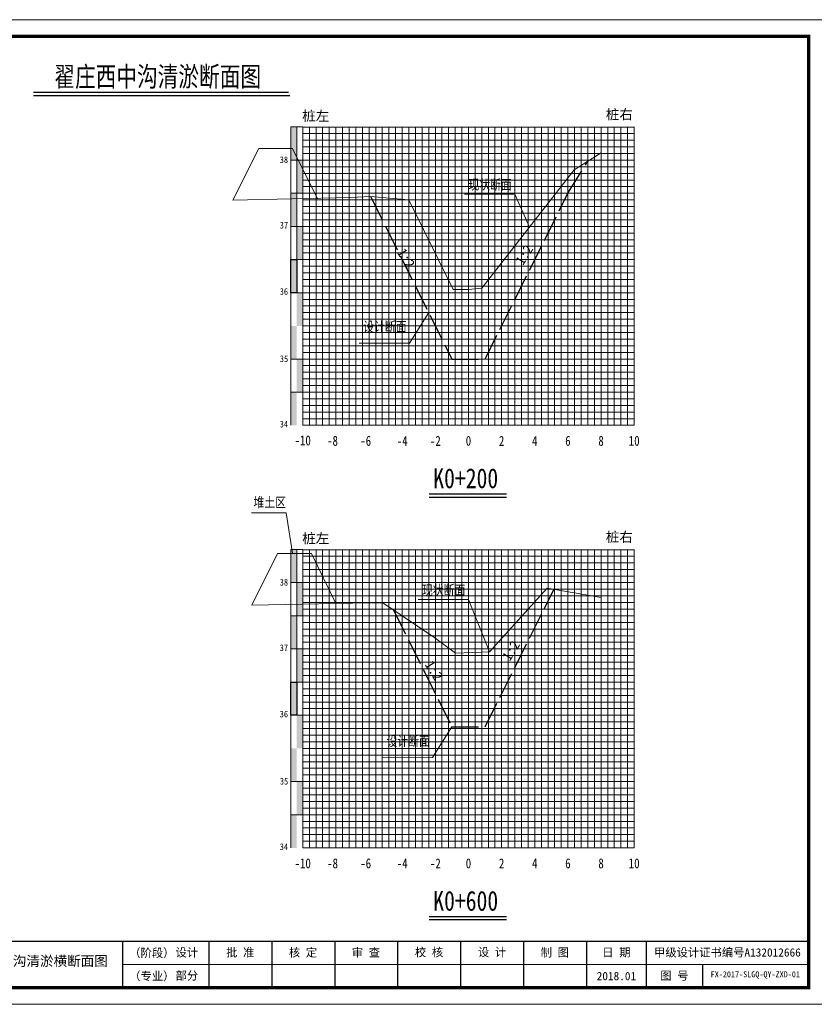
# Model space of a CAD drawing. Header units: millimetres. Extents: x -1851 to 142262423, y -629789 to 22327943.
# Tile 28 of 69: x 35738 to 35978, y 4447 to 4744. Entities that reach past the tile are written whole.
import ezdxf
from ezdxf.enums import TextEntityAlignment as Align

# ---------------------------------------------------------------- set-up
doc = ezdxf.new("R2010")
doc.units = ezdxf.units.MM
doc.linetypes.add('4415', pattern=[5, 4, -1])
for name, color, linetype, lineweight in [('0.13文字', 3, 'Continuous', 13), ('2', 61, 'Continuous', 30), ('3', 8, 'Continuous', 5), ('dmx', 7, 'Continuous', 15)]:
    doc.layers.add(name, color=color, linetype=linetype, lineweight=lineweight)
doc.layers.add('DIMTEX', color=7, linetype='Continuous')
doc.layers.add('断面', color=7, linetype='Continuous')
doc.styles.add('LYJFS', font='times.ttf', dxfattribs={"width": 0.7})
doc.styles.add('STYLE2', font='txt', dxfattribs={"width": 0.8})
doc.styles.add('仿宋', font='FangSong_GB2312.ttf')
doc.styles.add('仿宋体', font='FangSong_GB2312.ttf', dxfattribs={"width": 0.8})
doc.styles.add('宋体', font='txt', dxfattribs={"height": 3.5})
doc.styles.add('等线体', font='simhei.ttf')

# ---------------------------------------------------------------- blocks, each defined once
blk = doc.blocks.new('tk')
at = {"lineweight": 0}
for p, q in [((6838.597780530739, 1139.229571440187), (7258.597780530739, 1139.229571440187)), ((7253.597780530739, 854.2295714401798), (7046.597780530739, 854.2295714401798)), ((7258.597780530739, 842.2295714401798), (6838.597780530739, 842.2295714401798))]:
    blk.add_line(p, q, dxfattribs=at)
for p, q in [((7046.597780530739, 861.2295714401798), (7046.597780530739, 847.2295714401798)), ((7072.597780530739, 861.2295714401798), (7072.597780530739, 847.2295714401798)), ((7091.597780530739, 861.2295714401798), (7091.597780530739, 847.2295714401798)), ((7110.597780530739, 861.2295714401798), (7110.597780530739, 847.2295714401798)), ((7129.597780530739, 861.2295714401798), (7129.597780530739, 847.2295714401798)), ((7148.597780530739, 861.2295714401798), (7148.597780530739, 847.2295714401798)), ((7167.597780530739, 861.2295714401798), (7167.597780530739, 847.2295714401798)), ((7186.597780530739, 861.2295714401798), (7186.597780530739, 847.2295714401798)), ((7204.597780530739, 861.2295714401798), (7204.597780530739, 847.2295714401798)), ((7221.597780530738, 854.2295714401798), (7221.597780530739, 847.2295714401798))]:
    blk.add_line(p, q)
at = {"lineweight": 0, "const_width": 1}
blk.add_lwpolyline([(6863.597780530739, 1134.229571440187), (7253.597780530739, 1134.229571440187), (7253.597780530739, 847.2295714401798), (6863.597780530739, 847.2295714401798)], close=True, dxfattribs=at)
at = {"lineweight": 0, "const_width": 0.4}
blk.add_lwpolyline([(7253.597780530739, 861.2295714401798), (6863.597780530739, 861.2295714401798)], dxfattribs=at)
at = {"style": 'LYJFS'}
for s, p in [('（阶段）', (7055.431710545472, 857.7295714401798)), ('（专业）', (7055.431710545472, 850.7295714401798))]:
    blk.add_text(s, height=2.5, dxfattribs=at).set_placement(p, align=Align.MIDDLE_CENTER)
at = {"style": '仿宋'}
blk.add_text('2018.01', height=2.5, dxfattribs=at).set_placement((7195.597780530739, 850.7295714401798), align=Align.MIDDLE)
at = {"char_height": 2.5, "attachment_point": 5, "style": '宋体'}
for s, insert in [('设计', (7065.999934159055, 857.7295714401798)), ('批 准', (7082.097780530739, 857.7295714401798)), ('核 定', (7101.035280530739, 857.701793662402)), ('审 查', (7120.028336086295, 857.702857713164)), ('校 核', (7139.063058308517, 857.7728530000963)), ('设 计', (7158.070002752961, 857.8229020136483)), ('制 图', (7177.014447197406, 857.7074956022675)), ('日 期', (7195.597780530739, 857.7295714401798)), ('甲级设计证书编号A132012666', (7229.097780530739, 857.7295714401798)), ('部分', (7065.999934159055, 850.7295714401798)), ('图 号', (7213.097780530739, 850.7295714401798))]:
    blk.add_mtext(s, dxfattribs=dict(at, insert=insert))

msp = doc.modelspace()

# ---------------------------------------------------------------- hatches: boundary and pattern name
at = {"linetype": 'Continuous'}
for points in [[(35819.65106367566, 4712.071644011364), (35821.4510636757, 4712.071644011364), (35821.4510636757, 4702.071644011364), (35819.65106367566, 4702.071644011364)], [(35821.4510636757, 4702.071644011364), (35823.25106367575, 4702.071644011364), (35823.25106367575, 4692.071644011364), (35821.4510636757, 4692.071644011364)], [(35819.65106367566, 4692.071644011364), (35821.4510636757, 4692.071644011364), (35821.4510636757, 4682.071644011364), (35819.65106367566, 4682.071644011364)], [(35821.4510636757, 4682.071644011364), (35823.25106367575, 4682.071644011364), (35823.25106367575, 4672.071644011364), (35821.4510636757, 4672.071644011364)], [(35819.65106367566, 4672.071644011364), (35821.4510636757, 4672.071644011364), (35821.4510636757, 4662.071644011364), (35819.65106367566, 4662.071644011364)], [(35821.4510636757, 4662.071644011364), (35823.25106367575, 4662.071644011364), (35823.25106367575, 4652.071644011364), (35821.4510636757, 4652.071644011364)], [(35819.65106367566, 4652.071644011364), (35821.4510636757, 4652.071644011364), (35821.4510636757, 4642.071644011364), (35819.65106367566, 4642.071644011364)], [(35821.45742443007, 4642.096369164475), (35823.25742443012, 4642.096369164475), (35823.25742443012, 4632.096369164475), (35821.45742443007, 4632.096369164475)], [(35819.65106367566, 4632.067579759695), (35821.4510636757, 4632.067579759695), (35821.4510636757, 4622.067579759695), (35819.65106367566, 4622.067579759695)], [(35819.65106367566, 4584.615327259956), (35821.4510636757, 4584.615327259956), (35821.4510636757, 4574.615327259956), (35819.65106367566, 4574.615327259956)], [(35821.4510636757, 4574.615327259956), (35823.25106367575, 4574.615327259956), (35823.25106367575, 4564.615327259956), (35821.4510636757, 4564.615327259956)], [(35819.65106367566, 4564.615327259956), (35821.4510636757, 4564.615327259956), (35821.4510636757, 4554.615327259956), (35819.65106367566, 4554.615327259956)], [(35821.4510636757, 4554.615327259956), (35823.25106367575, 4554.615327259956), (35823.25106367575, 4544.615327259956), (35821.4510636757, 4544.615327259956)], [(35819.65106367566, 4544.615327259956), (35821.4510636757, 4544.615327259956), (35821.4510636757, 4534.615327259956), (35819.65106367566, 4534.615327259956)], [(35821.4510636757, 4534.615327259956), (35823.25106367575, 4534.615327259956), (35823.25106367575, 4524.615327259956), (35821.4510636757, 4524.615327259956)], [(35819.65106367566, 4524.615327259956), (35821.4510636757, 4524.615327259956), (35821.4510636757, 4514.615327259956), (35819.65106367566, 4514.615327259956)], [(35821.45742443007, 4514.640052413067), (35823.25742443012, 4514.640052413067), (35823.25742443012, 4504.640052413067), (35821.45742443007, 4504.640052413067)], [(35819.65106367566, 4504.611263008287), (35821.4510636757, 4504.611263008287), (35821.4510636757, 4494.611263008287), (35819.65106367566, 4494.611263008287)]]:
    msp.add_hatch(color=7, dxfattribs=at).paths.add_polyline_path(points)

# ---------------------------------------------------------------- linework, layer by layer
at = {"color": 1, "linetype": '4415', "lineweight": 30, "ltscale": 2}
for points in [[(35843.72725415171, 4691.119263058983), (35868.25106367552, 4642.071644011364), (35878.25106367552, 4642.071644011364), (35903.25106367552, 4692.071644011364), (35909.25106367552, 4701.749523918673)], [(35850.64076967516, 4566.296705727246), (35868.25106367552, 4531.076117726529), (35878.25106367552, 4531.076117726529), (35899.0002722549, 4572.574534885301)]]:
    msp.add_lwpolyline(points, dxfattribs=at)
at = {"linetype": 'Continuous', "lineweight": 20, "flags": 128}
for points in [[(35891.62917444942, 4681.853341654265), (35887.22768403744, 4691.846674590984), (35872.07629435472, 4691.82036225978)], [(35861.25106367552, 4656.071644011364), (35855.41021595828, 4646.836494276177), (35840.25882627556, 4646.810181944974)], [(35820.13272274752, 4583.505824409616), (35818.22459420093, 4595.710643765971), (35807.76496460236, 4595.639215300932)], [(35879.57029586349, 4553.75532572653), (35873.22435798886, 4569.53035630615), (35858.07296830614, 4569.504043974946)], [(35868.25106367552, 4531.076117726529), (35862.41021595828, 4521.840967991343), (35847.25882627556, 4521.81465566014)]]:
    msp.add_lwpolyline(points, dxfattribs=at)
at = {"linetype": 'Continuous', "flags": 128}
for points in [[(35819.65106367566, 4672.071644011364), (35821.4510636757, 4672.071644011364), (35821.4510636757, 4662.071644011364), (35819.65106367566, 4662.071644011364)], [(35819.65106367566, 4544.615327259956), (35821.4510636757, 4544.615327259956), (35821.4510636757, 4534.615327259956), (35819.65106367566, 4534.615327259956)]]:
    msp.add_lwpolyline(points, close=True, dxfattribs=at)
at = {"layer": '2', "color": 7, "lineweight": 15}
for points in [[(35823.25106367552, 4712.005543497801), (35923.25106367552, 4712.005543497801)], [(35833.25106367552, 4712.071644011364), (35833.25106367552, 4622.071644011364)], [(35843.25106367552, 4712.071644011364), (35843.25106367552, 4622.071644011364)], [(35853.25106367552, 4712.071644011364), (35853.25106367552, 4622.071644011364)], [(35863.25106367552, 4712.071644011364), (35863.25106367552, 4622.071644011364)], [(35883.25106367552, 4712.071644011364), (35883.25106367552, 4622.071644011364)], [(35893.25106367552, 4712.071644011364), (35893.25106367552, 4622.071644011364)], [(35903.25106367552, 4712.071644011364), (35903.25106367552, 4622.071644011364)], [(35913.25106367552, 4712.071644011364), (35913.25106367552, 4622.071644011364)], [(35923.25106367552, 4712.071644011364), (35923.25106367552, 4622.071644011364)], [(35823.25106367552, 4702.071644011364), (35923.25106367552, 4702.071644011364)], [(35823.25106367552, 4692.071644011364), (35923.25106367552, 4692.071644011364)], [(35823.25106367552, 4682.071644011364), (35923.25106367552, 4682.071644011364)], [(35823.25106367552, 4672.071644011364), (35923.25106367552, 4672.071644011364)], [(35823.25106367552, 4652.071644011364), (35923.25106367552, 4652.071644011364)], [(35823.25106367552, 4622.071644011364), (35923.25106367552, 4622.071644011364)], [(35823.25106367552, 4584.549226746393), (35923.25106367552, 4584.549226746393)], [(35833.25106367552, 4584.615327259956), (35833.25106367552, 4494.615327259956)], [(35843.25106367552, 4584.615327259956), (35843.25106367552, 4494.615327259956)], [(35853.25106367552, 4584.615327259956), (35853.25106367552, 4494.615327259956)], [(35863.25106367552, 4584.615327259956), (35863.25106367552, 4494.615327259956)], [(35883.25106367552, 4584.615327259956), (35883.25106367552, 4494.615327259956)], [(35893.25106367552, 4584.615327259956), (35893.25106367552, 4494.615327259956)], [(35903.25106367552, 4584.615327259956), (35903.25106367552, 4494.615327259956)], [(35913.25106367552, 4584.615327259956), (35913.25106367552, 4494.615327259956)], [(35923.25106367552, 4584.615327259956), (35923.25106367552, 4494.615327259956)], [(35823.25106367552, 4574.615327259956), (35923.25106367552, 4574.615327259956)], [(35823.25106367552, 4564.615327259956), (35923.25106367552, 4564.615327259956)], [(35823.25106367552, 4554.615327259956), (35923.25106367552, 4554.615327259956)], [(35823.25106367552, 4544.615327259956), (35923.25106367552, 4544.615327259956)], [(35823.25106367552, 4524.615327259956), (35923.25106367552, 4524.615327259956)], [(35823.25106367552, 4494.615327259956), (35923.25106367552, 4494.615327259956)]]:
    msp.add_lwpolyline(points, dxfattribs=at)
at = {"layer": '2', "color": 3, "lineweight": 15}
for points in [[(35873.25106367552, 4712.071644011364), (35873.25106367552, 4622.071644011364)], [(35873.25106367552, 4584.615327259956), (35873.25106367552, 4494.615327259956)]]:
    msp.add_lwpolyline(points, dxfattribs=at)
at = {"layer": '2', "color": 7, "lineweight": 15, "flags": 128}
for points in [[(35823.25106367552, 4662.071644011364), (35923.25106367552, 4662.071644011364)], [(35823.25106367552, 4534.615327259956), (35923.25106367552, 4534.615327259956)]]:
    msp.add_lwpolyline(points, dxfattribs=at)
at = {"layer": '2', "color": 0, "lineweight": 15}
for points in [[(35823.25106367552, 4642.071644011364), (35923.25106367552, 4642.071644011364)], [(35823.25106367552, 4632.071644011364), (35923.25106367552, 4632.071644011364)], [(35823.25106367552, 4514.615327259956), (35923.25106367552, 4514.615327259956)], [(35823.25106367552, 4504.615327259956), (35923.25106367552, 4504.615327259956)]]:
    msp.add_lwpolyline(points, dxfattribs=at)
at = {"layer": '3', "lineweight": 5}
for points in [[(35825.25106367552, 4712.071644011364), (35825.25106367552, 4622.071644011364)], [(35827.25106367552, 4712.071644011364), (35827.25106367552, 4622.071644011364)], [(35829.25106367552, 4712.071644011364), (35829.25106367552, 4622.071644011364)], [(35831.25106367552, 4712.071644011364), (35831.25106367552, 4622.071644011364)], [(35835.25106367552, 4712.071644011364), (35835.25106367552, 4622.071644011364)], [(35837.25106367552, 4712.071644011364), (35837.25106367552, 4622.071644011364)], [(35839.25106367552, 4712.071644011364), (35839.25106367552, 4622.071644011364)], [(35841.25106367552, 4712.071644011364), (35841.25106367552, 4622.071644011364)], [(35845.25106367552, 4712.071644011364), (35845.25106367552, 4622.071644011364)], [(35847.25106367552, 4712.071644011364), (35847.25106367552, 4622.071644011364)], [(35849.25106367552, 4712.071644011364), (35849.25106367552, 4622.071644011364)], [(35851.25106367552, 4712.071644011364), (35851.25106367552, 4622.071644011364)], [(35855.25106367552, 4712.071644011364), (35855.25106367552, 4622.071644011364)], [(35857.25106367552, 4712.071644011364), (35857.25106367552, 4622.071644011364)], [(35859.25106367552, 4712.071644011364), (35859.25106367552, 4622.071644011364)], [(35861.25106367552, 4712.071644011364), (35861.25106367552, 4622.071644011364)], [(35865.25106367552, 4712.071644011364), (35865.25106367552, 4622.071644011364)], [(35867.25106367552, 4712.071644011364), (35867.25106367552, 4622.071644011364)], [(35869.25106367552, 4712.071644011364), (35869.25106367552, 4622.071644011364)], [(35871.25106367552, 4712.071644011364), (35871.25106367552, 4622.071644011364)], [(35875.25106367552, 4712.071644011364), (35875.25106367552, 4622.071644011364)], [(35877.25106367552, 4712.071644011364), (35877.25106367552, 4622.071644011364)], [(35879.25106367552, 4712.071644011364), (35879.25106367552, 4622.071644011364)], [(35881.25106367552, 4712.071644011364), (35881.25106367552, 4622.071644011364)], [(35885.25106367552, 4712.071644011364), (35885.25106367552, 4622.071644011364)], [(35887.25106367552, 4712.071644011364), (35887.25106367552, 4622.071644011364)], [(35889.25106367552, 4712.071644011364), (35889.25106367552, 4622.071644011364)], [(35891.25106367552, 4712.071644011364), (35891.25106367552, 4622.071644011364)], [(35895.25106367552, 4712.071644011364), (35895.25106367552, 4622.071644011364)], [(35897.25106367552, 4712.071644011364), (35897.25106367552, 4622.071644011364)], [(35899.25106367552, 4712.071644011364), (35899.25106367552, 4622.071644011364)], [(35901.25106367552, 4712.071644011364), (35901.25106367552, 4622.071644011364)], [(35905.25106367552, 4712.071644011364), (35905.25106367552, 4622.071644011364)], [(35907.25106367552, 4712.071644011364), (35907.25106367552, 4622.071644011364)], [(35909.25106367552, 4712.071644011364), (35909.25106367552, 4622.071644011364)], [(35911.25106367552, 4712.071644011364), (35911.25106367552, 4622.071644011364)], [(35915.25106367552, 4712.071644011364), (35915.25106367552, 4622.071644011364)], [(35917.25106367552, 4712.071644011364), (35917.25106367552, 4622.071644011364)], [(35919.25106367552, 4712.071644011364), (35919.25106367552, 4622.071644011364)], [(35921.25106367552, 4712.071644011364), (35921.25106367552, 4622.071644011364)], [(35823.25106367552, 4710.071644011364), (35923.25106367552, 4710.071644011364)], [(35823.25106367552, 4708.071644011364), (35923.25106367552, 4708.071644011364)], [(35823.25106367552, 4706.071644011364), (35923.25106367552, 4706.071644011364)], [(35823.25106367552, 4704.071644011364), (35923.25106367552, 4704.071644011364)], [(35823.25106367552, 4700.071644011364), (35923.25106367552, 4700.071644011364)], [(35823.25106367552, 4698.071644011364), (35923.25106367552, 4698.071644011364)], [(35823.25106367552, 4696.071644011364), (35923.25106367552, 4696.071644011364)], [(35823.25106367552, 4694.071644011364), (35923.25106367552, 4694.071644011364)], [(35823.25106367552, 4690.071644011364), (35923.25106367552, 4690.071644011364)], [(35823.25106367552, 4688.071644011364), (35923.25106367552, 4688.071644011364)], [(35823.25106367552, 4686.071644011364), (35923.25106367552, 4686.071644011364)], [(35823.25106367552, 4684.071644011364), (35923.25106367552, 4684.071644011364)], [(35823.25106367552, 4680.071644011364), (35923.25106367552, 4680.071644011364)], [(35823.25106367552, 4678.071644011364), (35923.25106367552, 4678.071644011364)], [(35823.25106367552, 4676.071644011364), (35923.25106367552, 4676.071644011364)], [(35823.25106367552, 4674.071644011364), (35923.25106367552, 4674.071644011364)], [(35823.25106367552, 4670.071644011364), (35923.25106367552, 4670.071644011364)], [(35823.25106367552, 4668.071644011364), (35923.25106367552, 4668.071644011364)], [(35823.25106367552, 4666.071644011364), (35923.25106367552, 4666.071644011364)], [(35823.25106367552, 4664.071644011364), (35923.25106367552, 4664.071644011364)], [(35823.25106367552, 4660.071644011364), (35923.25106367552, 4660.071644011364)], [(35823.25106367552, 4658.071644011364), (35923.25106367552, 4658.071644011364)], [(35823.25106367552, 4656.071644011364), (35923.25106367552, 4656.071644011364)], [(35823.25106367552, 4654.071644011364), (35923.25106367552, 4654.071644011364)], [(35823.25106367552, 4650.071644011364), (35923.25106367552, 4650.071644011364)], [(35823.25106367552, 4648.071644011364), (35923.25106367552, 4648.071644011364)], [(35823.25106367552, 4646.071644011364), (35923.25106367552, 4646.071644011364)], [(35823.25106367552, 4644.071644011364), (35923.25106367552, 4644.071644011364)], [(35823.25106367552, 4640.071644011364), (35923.25106367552, 4640.071644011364)], [(35823.25106367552, 4638.071644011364), (35923.25106367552, 4638.071644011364)], [(35823.25106367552, 4636.071644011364), (35923.25106367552, 4636.071644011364)], [(35823.25106367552, 4634.071644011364), (35923.25106367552, 4634.071644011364)], [(35823.25106367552, 4630.071644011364), (35923.25106367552, 4630.071644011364)], [(35823.25106367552, 4628.071644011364), (35923.25106367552, 4628.071644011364)], [(35823.25106367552, 4626.071644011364), (35923.25106367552, 4626.071644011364)], [(35823.25106367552, 4624.071644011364), (35923.25106367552, 4624.071644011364)], [(35825.25106367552, 4584.615327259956), (35825.25106367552, 4494.615327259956)], [(35827.25106367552, 4584.615327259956), (35827.25106367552, 4494.615327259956)], [(35829.25106367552, 4584.615327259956), (35829.25106367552, 4494.615327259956)], [(35831.25106367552, 4584.615327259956), (35831.25106367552, 4494.615327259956)], [(35835.25106367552, 4584.615327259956), (35835.25106367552, 4494.615327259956)], [(35837.25106367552, 4584.615327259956), (35837.25106367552, 4494.615327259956)], [(35839.25106367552, 4584.615327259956), (35839.25106367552, 4494.615327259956)], [(35841.25106367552, 4584.615327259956), (35841.25106367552, 4494.615327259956)], [(35845.25106367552, 4584.615327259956), (35845.25106367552, 4494.615327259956)], [(35847.25106367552, 4584.615327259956), (35847.25106367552, 4494.615327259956)], [(35849.25106367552, 4584.615327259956), (35849.25106367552, 4494.615327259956)], [(35851.25106367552, 4584.615327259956), (35851.25106367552, 4494.615327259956)], [(35855.25106367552, 4584.615327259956), (35855.25106367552, 4494.615327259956)], [(35857.25106367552, 4584.615327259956), (35857.25106367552, 4494.615327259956)], [(35859.25106367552, 4584.615327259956), (35859.25106367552, 4494.615327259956)], [(35861.25106367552, 4584.615327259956), (35861.25106367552, 4494.615327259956)], [(35865.25106367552, 4584.615327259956), (35865.25106367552, 4494.615327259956)], [(35867.25106367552, 4584.615327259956), (35867.25106367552, 4494.615327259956)], [(35869.25106367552, 4584.615327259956), (35869.25106367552, 4494.615327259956)], [(35871.25106367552, 4584.615327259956), (35871.25106367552, 4494.615327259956)], [(35875.25106367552, 4584.615327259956), (35875.25106367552, 4494.615327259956)], [(35877.25106367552, 4584.615327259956), (35877.25106367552, 4494.615327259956)], [(35879.25106367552, 4584.615327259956), (35879.25106367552, 4494.615327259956)], [(35881.25106367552, 4584.615327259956), (35881.25106367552, 4494.615327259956)], [(35885.25106367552, 4584.615327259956), (35885.25106367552, 4494.615327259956)], [(35887.25106367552, 4584.615327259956), (35887.25106367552, 4494.615327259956)], [(35889.25106367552, 4584.615327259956), (35889.25106367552, 4494.615327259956)], [(35891.25106367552, 4584.615327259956), (35891.25106367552, 4494.615327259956)], [(35895.25106367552, 4584.615327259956), (35895.25106367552, 4494.615327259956)], [(35897.25106367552, 4584.615327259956), (35897.25106367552, 4494.615327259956)], [(35899.25106367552, 4584.615327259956), (35899.25106367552, 4494.615327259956)], [(35901.25106367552, 4584.615327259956), (35901.25106367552, 4494.615327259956)], [(35905.25106367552, 4584.615327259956), (35905.25106367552, 4494.615327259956)], [(35907.25106367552, 4584.615327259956), (35907.25106367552, 4494.615327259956)], [(35909.25106367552, 4584.615327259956), (35909.25106367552, 4494.615327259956)], [(35911.25106367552, 4584.615327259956), (35911.25106367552, 4494.615327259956)], [(35915.25106367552, 4584.615327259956), (35915.25106367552, 4494.615327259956)], [(35917.25106367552, 4584.615327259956), (35917.25106367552, 4494.615327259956)], [(35919.25106367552, 4584.615327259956), (35919.25106367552, 4494.615327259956)], [(35921.25106367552, 4584.615327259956), (35921.25106367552, 4494.615327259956)], [(35823.25106367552, 4582.615327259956), (35923.25106367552, 4582.615327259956)], [(35823.25106367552, 4580.615327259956), (35923.25106367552, 4580.615327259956)], [(35823.25106367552, 4578.615327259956), (35923.25106367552, 4578.615327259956)], [(35823.25106367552, 4576.615327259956), (35923.25106367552, 4576.615327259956)], [(35823.25106367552, 4572.615327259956), (35923.25106367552, 4572.615327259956)], [(35823.25106367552, 4570.615327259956), (35923.25106367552, 4570.615327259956)], [(35823.25106367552, 4568.615327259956), (35923.25106367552, 4568.615327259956)], [(35823.25106367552, 4566.615327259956), (35923.25106367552, 4566.615327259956)], [(35823.25106367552, 4562.615327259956), (35923.25106367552, 4562.615327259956)], [(35823.25106367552, 4560.615327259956), (35923.25106367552, 4560.615327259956)], [(35823.25106367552, 4558.615327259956), (35923.25106367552, 4558.615327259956)], [(35823.25106367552, 4556.615327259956), (35923.25106367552, 4556.615327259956)], [(35823.25106367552, 4552.615327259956), (35923.25106367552, 4552.615327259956)], [(35823.25106367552, 4550.615327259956), (35923.25106367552, 4550.615327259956)], [(35823.25106367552, 4548.615327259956), (35923.25106367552, 4548.615327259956)], [(35823.25106367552, 4546.615327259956), (35923.25106367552, 4546.615327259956)], [(35823.25106367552, 4542.615327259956), (35923.25106367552, 4542.615327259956)], [(35823.25106367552, 4540.615327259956), (35923.25106367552, 4540.615327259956)], [(35823.25106367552, 4538.615327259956), (35923.25106367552, 4538.615327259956)], [(35823.25106367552, 4536.615327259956), (35923.25106367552, 4536.615327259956)], [(35823.25106367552, 4532.615327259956), (35923.25106367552, 4532.615327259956)], [(35823.25106367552, 4530.615327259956), (35923.25106367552, 4530.615327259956)], [(35823.25106367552, 4528.615327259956), (35923.25106367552, 4528.615327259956)], [(35823.25106367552, 4526.615327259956), (35923.25106367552, 4526.615327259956)], [(35823.25106367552, 4522.615327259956), (35923.25106367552, 4522.615327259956)], [(35823.25106367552, 4520.615327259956), (35923.25106367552, 4520.615327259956)], [(35823.25106367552, 4518.615327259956), (35923.25106367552, 4518.615327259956)], [(35823.25106367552, 4516.615327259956), (35923.25106367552, 4516.615327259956)], [(35823.25106367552, 4512.615327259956), (35923.25106367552, 4512.615327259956)], [(35823.25106367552, 4510.615327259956), (35923.25106367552, 4510.615327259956)], [(35823.25106367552, 4508.615327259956), (35923.25106367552, 4508.615327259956)], [(35823.25106367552, 4506.615327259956), (35923.25106367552, 4506.615327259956)], [(35823.25106367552, 4502.615327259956), (35923.25106367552, 4502.615327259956)], [(35823.25106367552, 4500.615327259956), (35923.25106367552, 4500.615327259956)], [(35823.25106367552, 4498.615327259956), (35923.25106367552, 4498.615327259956)], [(35823.25106367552, 4496.615327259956), (35923.25106367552, 4496.615327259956)]]:
    msp.add_lwpolyline(points, dxfattribs=at)
at = {"layer": '3', "color": 0, "lineweight": 5}
for points in [[(35819.65106367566, 4642.071644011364), (35923.25106367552, 4642.071644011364)], [(35819.65106367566, 4632.071644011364), (35923.25106367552, 4632.071644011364)], [(35819.65106367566, 4514.615327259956), (35923.25106367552, 4514.615327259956)], [(35819.65106367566, 4504.615327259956), (35923.25106367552, 4504.615327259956)]]:
    msp.add_lwpolyline(points, dxfattribs=at)
at = {"layer": 'DIMTEX', "color": 0, "linetype": 'Continuous'}
for p, q in [((35742.0449682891, 4722.543672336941), (35818.99295121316, 4722.543672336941)), ((35742.00371215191, 4721.581278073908), (35819.37322884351, 4721.581278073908)), ((35861.38119944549, 4601.379314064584), (35884.70579292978, 4601.379314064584)), ((35861.36070765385, 4600.416919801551), (35884.70579292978, 4600.416919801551)), ((35861.36070765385, 4472.960603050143), (35884.70579292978, 4472.960603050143)), ((35861.38119944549, 4473.922997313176), (35884.70579292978, 4473.922997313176))]:
    msp.add_line(p, q, dxfattribs=at)
at = {"layer": 'dmx', "linetype": 'Continuous', "lineweight": 15}
for p, q in [((35809.9466156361, 4705.582372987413), (35802.16515039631, 4690.019442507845)), ((35809.9466156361, 4705.582372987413), (35820.13746504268, 4705.582372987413)), ((35820.13746504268, 4705.582372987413), (35827.72725415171, 4690.402794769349)), ((35802.16515039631, 4690.019442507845), (35837.72725415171, 4690.821604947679)), ((35815.65471472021, 4583.426326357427), (35807.87324948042, 4567.863395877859)), ((35815.65471472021, 4583.426326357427), (35825.84556412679, 4583.426326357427)), ((35825.84556412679, 4583.426326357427), (35833.25629108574, 4568.332434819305)), ((35807.87324948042, 4567.863395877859), (35843.25106367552, 4568.517122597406))]:
    msp.add_line(p, q, dxfattribs=at)
at = {"layer": 'dmx', "linetype": 'Continuous', "lineweight": 15, "flags": 128}
for points in [[(35905.10923367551, 4699.109226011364), (35913.25106367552, 4704.299409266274)], [(35855.25106367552, 4690.071644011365), (35855.25106367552, 4690.071644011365), (35868.59751462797, 4663.071644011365), (35873.25106367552, 4663.071644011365), (35877.25106367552, 4663.447857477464), (35905.10923367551, 4699.109226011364)], [(35837.72725415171, 4690.821604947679), (35843.72725415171, 4691.119263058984)], [(35843.72725415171, 4691.119263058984), (35855.25106367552, 4690.071644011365)], [(35847.38541516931, 4568.479970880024), (35847.38541516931, 4568.479970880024), (35863.11665086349, 4557.929519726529), (35869.38297647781, 4553.33658824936), (35879.57029586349, 4553.75532572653), (35896.95785086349, 4572.918229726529)], [(35896.95785086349, 4572.918229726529), (35913.25106367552, 4570.176438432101)], [(35843.25106367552, 4568.517122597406), (35847.52019586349, 4568.478759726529), (35847.61707013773, 4568.324607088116)]]:
    msp.add_lwpolyline(points, dxfattribs=at)
at = {"layer": '断面', "color": 3, "lineweight": 15}
for points in [[(35823.25106367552, 4712.071644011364), (35819.65106367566, 4712.071644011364)], [(35819.65106367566, 4712.071644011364), (35819.65106367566, 4622.071644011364)], [(35821.4510636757, 4712.071644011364), (35821.4510636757, 4662.071644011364)], [(35823.25106367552, 4712.071644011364), (35823.25106367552, 4622.071644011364)], [(35823.25106367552, 4702.071644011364), (35819.65106367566, 4702.071644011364)], [(35823.25106367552, 4692.071644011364), (35819.65106367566, 4692.071644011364)], [(35823.25106367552, 4682.071644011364), (35819.65106367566, 4682.071644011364)], [(35823.25106367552, 4672.071644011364), (35819.65106367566, 4672.071644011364)], [(35819.65106367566, 4662.071644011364), (35823.25106367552, 4662.071644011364)], [(35823.25106367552, 4584.615327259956), (35819.65106367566, 4584.615327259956)], [(35819.65106367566, 4584.615327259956), (35819.65106367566, 4494.615327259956)], [(35821.4510636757, 4584.615327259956), (35821.4510636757, 4534.615327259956)], [(35823.25106367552, 4584.615327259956), (35823.25106367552, 4494.615327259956)], [(35823.25106367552, 4574.615327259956), (35819.65106367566, 4574.615327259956)], [(35823.25106367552, 4564.615327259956), (35819.65106367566, 4564.615327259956)], [(35823.25106367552, 4554.615327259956), (35819.65106367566, 4554.615327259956)], [(35823.25106367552, 4544.615327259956), (35819.65106367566, 4544.615327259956)], [(35819.65106367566, 4534.615327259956), (35823.25106367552, 4534.615327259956)]]:
    msp.add_lwpolyline(points, dxfattribs=at)
at = {"layer": '断面', "color": 7, "lineweight": 15}
for points in [[(35823.25106367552, 4662.071644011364), (35923.25106367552, 4662.071644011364)], [(35823.25106367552, 4534.615327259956), (35923.25106367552, 4534.615327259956)]]:
    msp.add_lwpolyline(points, dxfattribs=at)

# ---------------------------------------------------------------- block references
at = {"layer": '断面'}
msp.add_blockref('tk', (28722.28328314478, 3605.198353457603), dxfattribs=at)

# ---------------------------------------------------------------- texts
at = {"style": '等线体'}
for s, p in [('桩左', (35823.07784437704, 4713.907093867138)), ('桩右', (35914.69631621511, 4714.365192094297)), ('桩左', (35823.07784437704, 4586.45077711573)), ('桩右', (35914.69631621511, 4586.908875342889))]:
    msp.add_text(s, height=3, dxfattribs=at).set_placement(p)
at = {"linetype": 'Continuous', "char_height": 3, "attachment_point": 1, "style": '仿宋体'}
for s, insert, width in [('现状断面', (35873.21514878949, 4696.195312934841), 37.93252298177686), ('设计断面', (35841.48287120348, 4653.325561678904), 37.93252298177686), ('堆土区', (35808.36791100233, 4600.350005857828), 18.82471715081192), ('现状断面', (35859.21182274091, 4573.878994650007), 37.93252298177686), ('设计断面', (35848.48287120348, 4528.330035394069), 37.93252298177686)]:
    msp.add_mtext(s, dxfattribs=dict(at, insert=insert, width=width))
at = {"layer": '0.13文字', "linetype": 'Continuous', "lineweight": 13, "width": 55.55091040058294, "attachment_point": 1, "style": 'LYJFS'}
for s, insert, char_height in [('{\\fFangSong_GB2312|b0|i0|c134|p49;\\W1;翟庄西中沟清淤横断面图}', (35719.4184937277, 4461.993772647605), 3), ('{\\fFangSong_GB2312|b0|i0|c134|p49;\\W1;\\C7;  FX-2017-SLGQ-QY-ZXD-01\\P  }', (35943.88106367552, 4457.376828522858), 1.8)]:
    msp.add_mtext(s, dxfattribs=dict(at, insert=insert, char_height=char_height))
at = {"layer": 'DIMTEX', "color": 0, "linetype": 'Continuous', "style": 'STYLE2', "width": 0.8}
for s, p in [('翟庄西中沟清淤断面图 ', (35748.28130190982, 4724.269306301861)), ('K0+200', (35862.6274070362, 4603.104948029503)), ('K0+600', (35862.6274070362, 4475.648631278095))]:
    msp.add_text(s, height=6, dxfattribs=at).set_placement(p)
at = {"layer": '断面', "color": 7, "style": '等线体', "width": 0.8}
for s, p in [('38', (35816.31442662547, 4700.586874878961)), ('37', (35816.31442662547, 4680.830470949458)), ('36', (35816.31442662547, 4660.830470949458)), ('35', (35816.34946654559, 4640.570044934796)), ('34', (35816.31442662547, 4620.826406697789)), ('38', (35816.31442662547, 4573.130558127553)), ('37', (35816.31442662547, 4553.37415419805)), ('36', (35816.31442662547, 4533.37415419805)), ('35', (35816.34946654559, 4513.113728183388)), ('34', (35816.31442662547, 4493.370089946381))]:
    msp.add_text(s, height=2, dxfattribs=at).set_placement(p, align=Align.BOTTOM_LEFT)
at = {"layer": '断面', "color": 7, "style": '仿宋体'}
for rotation, p in [(301.9850291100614, (35854.42892710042, 4672.461751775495)), (58.01497088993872, (35890.07320025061, 4673.504473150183)), (58.01497088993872, (35886.07320025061, 4554.108946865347)), (301.9850291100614, (35862.84259134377, 4548.108946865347))]:
    msp.add_text('1:2', height=3, rotation=rotation, dxfattribs=at).set_placement(p, align=Align.MIDDLE)
at = {"layer": '断面', "color": 7, "style": '等线体', "width": 0.8}
for s, p in [('-10', (35823.23517429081, 4617.50252138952)), ('-8', (35832.24096008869, 4617.378838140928)), ('-6', (35842.24096008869, 4617.378838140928)), ('-4', (35853.25106367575, 4617.378838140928)), ('-2', (35863.25106367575, 4617.378838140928)), ('0', (35873.25106367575, 4617.378838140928)), ('2', (35883.25106367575, 4617.378838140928)), ('4', (35893.25106367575, 4617.378838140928)), ('6', (35903.25106367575, 4617.378838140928)), ('8', (35913.25106367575, 4617.378838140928)), ('10', (35923.25106367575, 4617.378838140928)), ('-10', (35823.23517429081, 4489.92252138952)), ('-8', (35832.24096008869, 4489.92252138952)), ('-6', (35842.24096008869, 4489.92252138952)), ('-4', (35853.25106367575, 4489.92252138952)), ('-2', (35863.25106367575, 4489.92252138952)), ('0', (35873.25106367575, 4489.92252138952)), ('2', (35883.25106367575, 4489.92252138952)), ('4', (35893.25106367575, 4489.92252138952)), ('6', (35903.25106367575, 4489.92252138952)), ('8', (35913.25106367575, 4489.92252138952)), ('10', (35923.25106367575, 4489.92252138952))]:
    msp.add_text(s, height=3, dxfattribs=at).set_placement(p, align=Align.MIDDLE)

doc.saveas('drawing.dxf')
